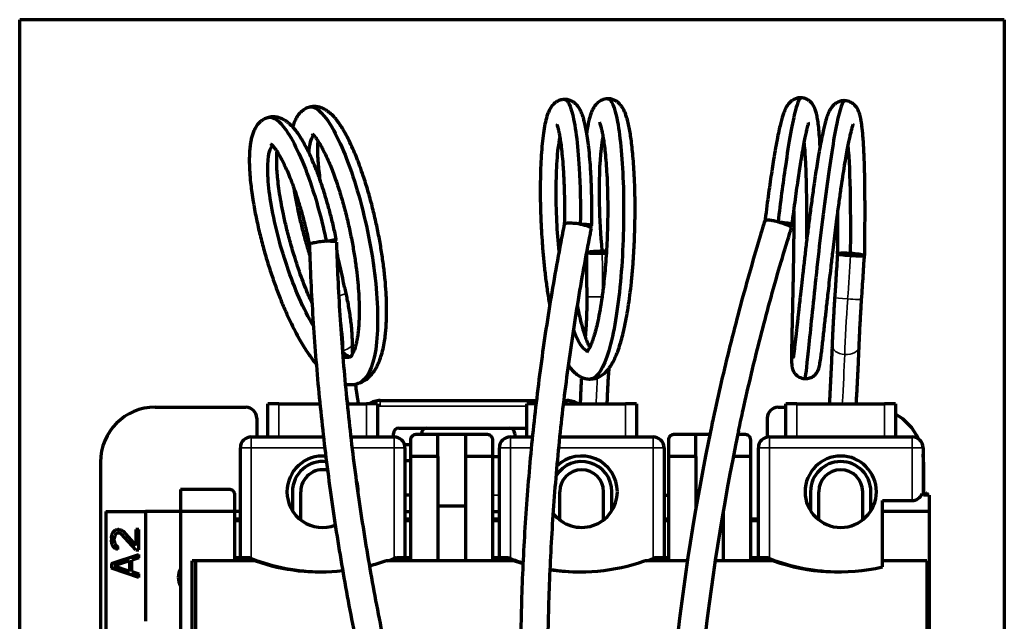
# Model space of a CAD drawing. Header units: millimetres. Extents: x 144 to 233, y 43 to 241.
# Tile 5 of 5: x 144 to 233, y 186 to 241. Entities that reach past the tile are written whole.
import ezdxf

# ---------------------------------------------------------------- set-up
doc = ezdxf.new("R2010")
doc.units = ezdxf.units.MM
doc.layers.add('1', color=7, linetype='Continuous', true_color=0xffffff)

msp = doc.modelspace()

# ---------------------------------------------------------------- linework, layer by layer
at = {"layer": '1', "color": 8, "linetype": 'Continuous', "lineweight": 70}
for p, q in [((143.778, 43.41), (143.778, 240.983)), ((233.483, 240.983), (143.778, 240.983)), ((233.483, 240.983), (233.483, 43.41))]:
    msp.add_line(p, q, dxfattribs=at)
at = {"layer": '1', "color": 155, "linetype": 'Continuous', "lineweight": 70}
for p, q in [((214.098, 222.063), (214.098, 222.07)), ((197.231, 219.802), (195.423, 219.776)), ((220.743, 219.511), (218.287, 219.674)), ((156.13, 205.697), (164.38, 205.697)), ((167.38, 205.997), (166.38, 205.997)), ((166.38, 202.997), (166.38, 205.997)), ((167.38, 205.997), (171.134, 205.997)), ((173.648, 205.997), (175.38, 205.997)), ((176.38, 205.997), (175.38, 205.997)), ((176.38, 205.997), (176.38, 202.997)), ((176.63, 206.297), (190.857, 206.297)), ((190.819, 205.997), (189.98, 205.997)), ((189.98, 202.997), (189.98, 205.997)), ((193.339, 205.997), (198.98, 205.997)), ((193.375, 206.297), (193.63, 206.297)), ((199.98, 205.997), (198.98, 205.997)), ((199.98, 205.997), (199.98, 202.997)), ((212.88, 205.697), (213.58, 205.697)), ((214.58, 205.997), (213.58, 205.997)), ((213.58, 202.997), (213.58, 205.997)), ((214.58, 205.997), (222.58, 205.997)), ((223.58, 205.997), (222.58, 205.997)), ((223.58, 205.997), (223.58, 202.997)), ((165.38, 204.697), (165.38, 202.997)), ((211.88, 204.697), (211.88, 202.977)), ((178.33, 203.797), (189.98, 203.797)), ((164.88, 202.997), (171.458, 202.997)), ((173.972, 202.997), (177.88, 202.997)), ((177.83, 202.997), (177.83, 203.297)), ((181.88, 203.197), (179.88, 203.197)), ((180.38, 203.297), (180.38, 203.197)), ((184.38, 203.197), (181.88, 203.197)), ((181.88, 201.197), (181.88, 203.197)), ((184.38, 203.197), (184.38, 201.197)), ((186.38, 203.197), (184.38, 203.197)), ((188.48, 202.997), (190.493, 202.997)), ((188.88, 203.297), (188.88, 202.997)), ((193.007, 202.997), (201.48, 202.997)), ((205.38, 203.197), (203.38, 203.197)), ((206.652, 203.197), (205.38, 203.197)), ((205.38, 201.197), (205.38, 203.197)), ((209.88, 203.197), (209.202, 203.197)), ((212.08, 202.997), (225.08, 202.997)), ((163.88, 191.997), (163.88, 201.997)), ((178.834, 202.297), (179.38, 202.297)), ((178.88, 201.997), (178.88, 191.997)), ((179.38, 202.697), (179.38, 201.197)), ((186.88, 201.197), (186.88, 202.697)), ((187.48, 191.997), (187.48, 201.997)), ((202.48, 201.997), (202.48, 191.997)), ((202.88, 202.697), (202.88, 201.197)), ((210.38, 201.197), (210.38, 202.697)), ((211.08, 191.997), (211.08, 201.997)), ((226.08, 201.997), (226.08, 197.747)), ((179.38, 201.197), (179.38, 191.697)), ((181.88, 201.197), (179.38, 201.197)), ((181.88, 201.197), (181.88, 191.697)), ((186.88, 201.197), (184.38, 201.197)), ((184.38, 201.197), (184.38, 191.697)), ((186.88, 201.197), (187.48, 201.197)), ((186.88, 191.697), (186.88, 201.197)), ((202.88, 201.197), (202.88, 191.697)), ((205.38, 201.197), (202.88, 201.197)), ((205.38, 201.197), (205.38, 196.486)), ((210.38, 201.197), (208.794, 201.197)), ((210.38, 191.697), (210.38, 201.197)), ((151.13, 200.697), (151.13, 185.497)), ((179.38, 200.797), (178.88, 200.797)), ((226.13, 200.697), (226.13, 197.697)), ((158.43, 198.197), (158.43, 196.197)), ((162.88, 198.197), (158.43, 198.197)), ((163.38, 196.197), (163.38, 197.697)), ((168.63, 197.997), (168.63, 196.265)), ((169.38, 195.435), (169.38, 197.997)), ((179.38, 197.697), (178.88, 197.697)), ((192.98, 195.435), (192.98, 197.997)), ((196.98, 195.435), (196.98, 197.997)), ((197.73, 196.265), (197.73, 197.997)), ((202.48, 197.697), (202.88, 197.697)), ((215.83, 197.997), (215.83, 196.265)), ((216.58, 195.435), (216.58, 197.997)), ((220.58, 195.435), (220.58, 197.997)), ((221.33, 196.265), (221.33, 197.997)), ((226.007, 197.821), (226.13, 197.697)), ((226.38, 197.697), (226.13, 197.697)), ((226.43, 197.916), (226.43, 197.697)), ((226.63, 197.697), (226.43, 197.697)), ((226.63, 197.697), (226.63, 196.197)), ((184.38, 196.697), (181.88, 196.697)), ((205.417, 196.697), (205.38, 196.697)), ((222.38, 196.197), (222.38, 197.197)), ((222.38, 197.197), (225.08, 197.197)), ((151.63, 196.197), (155.23, 196.197)), ((151.63, 196.197), (151.63, 185.497)), ((158.43, 196.197), (155.23, 196.197)), ((155.23, 196.197), (155.23, 186.197)), ((158.43, 196.197), (158.43, 174.197)), ((163.38, 196.197), (158.43, 196.197)), ((163.88, 196.197), (163.38, 196.197)), ((163.38, 191.697), (163.38, 196.197)), ((178.88, 196.197), (179.38, 196.197)), ((186.88, 196.197), (187.48, 196.197)), ((207.88, 196.286), (207.88, 191.697)), ((222.38, 191.697), (222.38, 196.197)), ((226.63, 196.197), (222.38, 196.197)), ((226.63, 196.197), (226.63, 174.197)), ((163.88, 195.497), (163.38, 195.497)), ((179.38, 195.497), (178.88, 195.497)), ((187.48, 195.497), (186.88, 195.497)), ((202.88, 195.497), (202.48, 195.497)), ((211.08, 195.497), (210.38, 195.497)), ((152.13, 193.791), (152.183, 194.103)), ((152.13, 193.791), (152.13, 193.582)), ((152.183, 194.103), (152.29, 194.311)), ((152.29, 194.311), (152.503, 194.52)), ((152.449, 193.999), (152.396, 193.739)), ((152.556, 194.155), (152.449, 193.999)), ((152.503, 194.52), (152.715, 194.572)), ((152.715, 194.259), (152.556, 194.155)), ((152.822, 194.572), (152.715, 194.572)), ((152.715, 194.259), (152.822, 194.259)), ((152.822, 194.572), (153.035, 194.52)), ((153.035, 194.155), (152.822, 194.259)), ((153.035, 194.52), (153.194, 194.416)), ((154.364, 192.697), (153.035, 194.155)), ((153.194, 194.416), (154.364, 193.114)), ((154.63, 194.572), (154.364, 194.572)), ((154.364, 194.572), (154.364, 193.114)), ((154.63, 192.697), (154.63, 194.572)), ((152.183, 193.218), (152.13, 193.582)), ((152.29, 193.009), (152.183, 193.218)), ((152.503, 192.801), (152.29, 193.009)), ((152.396, 193.53), (152.396, 193.739)), ((152.396, 193.53), (152.449, 193.27)), ((152.449, 193.27), (152.556, 193.114)), ((152.556, 193.114), (152.715, 193.009)), ((152.715, 192.749), (152.715, 193.009)), ((152.13, 191.447), (154.63, 192.28)), ((152.715, 192.749), (152.503, 192.801)), ((154.364, 192.697), (154.63, 192.697)), ((154.63, 191.968), (154.63, 192.28)), ((163.38, 191.997), (163.88, 191.997)), ((163.88, 191.997), (164.663, 191.997)), ((178.096, 191.997), (178.88, 191.997)), ((178.88, 191.997), (179.38, 191.997)), ((186.88, 191.997), (187.48, 191.997)), ((187.48, 191.997), (188.263, 191.997)), ((201.696, 191.997), (202.48, 191.997)), ((202.48, 191.997), (202.88, 191.997)), ((210.38, 191.997), (211.08, 191.997)), ((211.08, 191.997), (211.863, 191.997)), ((152.13, 191.447), (152.13, 191.03)), ((153.779, 191.707), (152.343, 191.239)), ((152.343, 191.239), (153.779, 190.77)), ((153.779, 191.707), (153.779, 190.77)), ((154.63, 191.968), (153.992, 191.759)), ((153.992, 190.718), (153.992, 191.759)), ((159.792, 191.697), (159.48, 191.697)), ((159.48, 177.197), (159.48, 191.697)), ((165.264, 191.697), (159.792, 191.697)), ((159.792, 191.697), (159.792, 177.509)), ((165.13, 191.817), (165.13, 191.697)), ((188.864, 191.697), (177.096, 191.697)), ((177.63, 191.817), (177.63, 191.697)), ((188.73, 191.817), (188.73, 191.697)), ((204.612, 191.697), (200.696, 191.697)), ((201.23, 191.817), (201.23, 191.697)), ((212.464, 191.697), (207.137, 191.697)), ((212.33, 191.817), (212.33, 191.697)), ((226.43, 191.697), (222.38, 191.697)), ((222.38, 191.147), (222.38, 191.697)), ((226.43, 191.697), (226.43, 173.197)), ((154.63, 190.197), (152.13, 191.03)), ((153.992, 190.718), (154.63, 190.509)), ((154.63, 190.197), (154.63, 190.509)), ((168.614, 190.911), (168.609, 190.881)), ((192.214, 190.911), (192.209, 190.881)), ((215.814, 190.911), (215.809, 190.881))]:
    msp.add_line(p, q, dxfattribs=at)
at = {"layer": '1', "color": 155, "linetype": 'Continuous', "lineweight": 35}
for p, q in [((167.38, 205.997), (167.38, 202.997)), ((175.38, 202.997), (175.38, 205.997)), ((176.63, 206.297), (176.63, 205.797)), ((189.98, 205.797), (176.63, 205.797)), ((193.63, 205.997), (193.63, 206.297)), ((198.98, 202.997), (198.98, 205.997)), ((214.58, 205.997), (214.58, 202.997)), ((222.58, 202.997), (222.58, 205.997)), ((164.88, 202.997), (164.88, 201.997)), ((177.88, 201.997), (177.88, 202.997)), ((188.48, 202.997), (188.48, 201.997)), ((201.48, 201.997), (201.48, 202.997)), ((212.08, 202.997), (212.08, 201.997)), ((225.08, 201.997), (225.08, 202.997)), ((164.88, 201.997), (163.88, 201.997)), ((171.57, 201.997), (164.88, 201.997)), ((164.88, 201.997), (164.88, 191.912)), ((177.88, 201.997), (174.094, 201.997)), ((178.88, 201.997), (177.88, 201.997)), ((177.88, 201.997), (177.88, 191.911)), ((188.48, 201.997), (187.48, 201.997)), ((188.48, 201.997), (188.48, 191.912)), ((190.394, 201.997), (188.48, 201.997)), ((201.48, 201.997), (192.901, 201.997)), ((202.48, 201.997), (201.48, 201.997)), ((201.48, 201.997), (201.48, 191.911)), ((212.08, 201.997), (211.08, 201.997)), ((225.08, 201.997), (212.08, 201.997)), ((212.08, 201.997), (212.08, 191.912)), ((226.08, 201.997), (225.08, 201.997)), ((225.08, 201.997), (225.08, 197.197)), ((187.48, 197.697), (186.88, 197.697)), ((163.88, 195.297), (163.38, 195.297)), ((179.38, 195.297), (178.88, 195.297)), ((187.48, 195.297), (186.88, 195.297)), ((202.88, 195.297), (202.48, 195.297)), ((211.08, 195.297), (210.38, 195.297)), ((163.88, 191.997), (163.88, 191.697)), ((187.38, 191.997), (187.38, 191.697)), ((202.38, 191.697), (202.38, 191.996)), ((201.38, 191.873), (201.38, 191.697))]:
    msp.add_line(p, q, dxfattribs=at)
at = {"layer": '1', "color": 155, "linetype": 'Continuous', "lineweight": 70}
for centre, radius, start, end in [((156.13, 200.697), 5, 90, 180), ((164.38, 204.697), 1, 0, 90), ((176.63, 204.297), 2, 90, 121.79391), ((193.63, 204.297), 2, 58.21172, 90), ((212.88, 204.697), 1, 90, 180), ((221.13, 200.697), 5, 25.00313, 60.66), ((178.33, 203.297), 0.5, 90, 180), ((180.88, 203.297), 0.5, 90, 180), ((188.38, 203.297), 0.5, 0, 90), ((164.88, 201.997), 1, 89.99866, 179.99866), ((177.88, 201.997), 1, 359.99866, 89.99866), ((188.48, 201.997), 1, 89.99866, 179.99866), ((201.48, 201.997), 1, 359.99866, 89.99866), ((212.08, 201.997), 1, 89.99866, 179.99866), ((225.08, 201.997), 1, 359.99866, 89.99866), ((171.38, 197.997), 3.25, 84.85459, 179.99866), ((194.98, 197.997), 3.25, 359.99866, 133.91584), ((218.58, 197.997), 3.25, 359.99866, 179.99866), ((221.13, 200.697), 5, 0, 8.12391), ((171.38, 197.997), 2.75, 82.53991, 179.99866), ((194.98, 197.997), 2.75, 359.99866, 148.13303), ((218.58, 197.997), 2.75, 359.99866, 179.99866), ((171.38, 197.997), 2, 76.74053, 179.99866), ((194.98, 197.997), 2, 359.99866, 179.99866), ((218.58, 197.997), 2, 359.99866, 179.99866), ((171.38, 197.997), 3.25, 359.99866, 16.69647), ((171.38, 197.997), 3.25, 179.99866, 290.71553), ((171.38, 197.997), 3.25, 358.61209, 359.99866), ((194.98, 197.997), 3.25, 216.87897, 359.99866), ((218.58, 197.997), 3.25, 179.99866, 359.99866), ((208.63, 192.197), 3.25, 351.14906, 356.42813), ((171.38, 208.697), 18, 248.83018, 269.68169), ((171.18, 208.697), 18, 250.81186, 276.467), ((171.18, 208.697), 18, 284.43787, 289.18814), ((171.38, 208.697), 18, 289.18814, 291.16709), ((194.98, 208.697), 18, 248.83018, 252.70922), ((194.78, 208.697), 18, 250.81186, 253.36808), ((194.78, 208.697), 18, 261.46308, 289.18814), ((194.98, 208.697), 18, 289.18814, 291.16709), ((218.58, 208.697), 18, 248.83018, 269.68169), ((218.38, 208.697), 18, 250.81186, 282.83959), ((159.88, 190.197), 1.65, 151.49531, 180), ((159.88, 190.197), 1.65, 180, 208.50469), ((194.98, 208.697), 18, 260.82208, 269.68169)]:
    msp.add_arc(centre, radius, start, end, dxfattribs=at)
at = {"layer": '1', "color": 155, "linetype": 'Continuous', "lineweight": 35}
msp.add_arc((176.63, 204.297), 1.5, 90, 99.59766, dxfattribs=at)
at = {"layer": '1', "color": 155, "linetype": 'Continuous', "lineweight": 70}
for centre, major_axis, ratio, start_param, end_param in [((212.904, 222.434), (1.194, -0.371), 0.093626, 0.057648, 1.62846), ((194.642, 222.222), (1.226, -0.244), 0.141878, 6.282869, 7.708258), ((171.414, 220.673), (1.249, 0.039), 0.098055, 0.000316, 1.322374), ((196.644, 219.793), (1.231, 0.004), 0.065433, 3.31521, 4.88603), ((196.644, 219.793), (1.231, 0.004), 0.065433, 4.88603, 5.207757), ((219.515, 219.592), (1.229, -0.078), 0.068893, 3.107083, 4.677879), ((219.515, 219.592), (1.229, -0.078), 0.068893, 4.677879, 6.248675), ((411.342, 161.926), (202.498, 51.927), 0.993954, 2.685742, 2.892129), ((411.342, 161.926), (200.077, 51.306), 0.993954, 2.685094, 2.892169), ((225.08, 198.197), (0.707, 0.707), 0.999977, 3.92699, 5.112032)]:
    msp.add_ellipse(centre, major_axis=major_axis, ratio=ratio, start_param=start_param, end_param=end_param, dxfattribs=at)
at = {"layer": '1', "color": 155, "linetype": 'Continuous', "lineweight": 35}
for centre, major_axis, ratio, start_param, end_param in [((395.434, 177.828), (113.101, -175.813), 0.979391, 3.934014, 4.229806), ((411.342, 161.926), (200.077, 51.306), 0.993954, 2.591904, 2.685094), ((372.892, 222.016), (81.481, -192.517), 0.964627, 4.331728, 4.621087), ((211.297, 214.375), (-1.198, 83.481), 0.172399, 1.504319, 1.547404), ((216.226, 213.957), (5.509, 83.308), 0.034421, 4.73387, 4.781377), ((172.309, 215.804), (1.201, 0.272), 0.082064, 5.195383, 6.282865), ((196.672, 215.772), (1.231, 0.014), 0.018685, 3.142002, 4.885684), ((219.256, 215.58), (1.229, -0.08), 0.021467, 3.141174, 4.677953), ((219.51, 215.717), (-0.55, -8.313), 0.034421, 4.73387, 5.392365), ((219.256, 215.58), (1.229, -0.08), 0.021467, 4.677953, 6.282669), ((170.374, 215.943), (2.018, -8.083), 0.260646, 0.827196, 1.261618), ((172.86, 211.61), (1.231, 0.012), 0.653543, 4.996603, 5.063951), ((172.86, 211.61), (1.231, 0.012), 0.653543, 5.063951, 6.282692), ((177.79, 203.014), (-3.113, 12.47), 0.260646, 0.827196, 0.85074), ((219.025, 211.275), (1.23, -0.047), 0.628402, 3.141066, 4.668125), ((219.025, 211.275), (1.23, -0.047), 0.628402, 4.668125, 6.283002), ((218.065, 202.463), (-0.848, -12.825), 0.034421, 1.852225, 2.250773), ((198.482, 202.653), (-0.184, 12.851), 0.172399, 1.103009, 1.30512), ((177.79, 203.014), (-3.113, 12.47), 0.260646, 1.113321, 1.264818)]:
    msp.add_ellipse(centre, major_axis=major_axis, ratio=ratio, start_param=start_param, end_param=end_param, dxfattribs=at)
at = {"layer": '1', "color": 155, "linetype": 'Continuous', "lineweight": 70}
for points, degree, knots in [([(193.421, 233.723), (193.264, 233.717), (192.986, 233.669), (192.589, 233.466), (192.285, 233.17), (192.089, 232.867), (191.937, 232.547), (191.777, 232.096), (191.629, 231.491), (191.49, 230.67), (191.375, 229.706), (191.29, 228.639), (191.233, 227.471), (191.202, 226.194), (191.201, 224.811), (191.233, 223.334), (191.296, 221.908), (191.383, 220.56), (191.487, 219.306), (191.618, 218.031), (191.778, 216.752), (191.931, 215.727), (192.033, 215.138), (192.066, 214.954)], 3, [0, 0, 0, 0, 0.027893, 0.053627, 0.088345, 0.119413, 0.150535, 0.182533, 0.241825, 0.302429, 0.361614, 0.419475, 0.476658, 0.534935, 0.594433, 0.655137, 0.717361, 0.765755, 0.815695, 0.867179, 0.920199, 0.974766, 1, 1, 1, 1]), ([(195.887, 222.26), (195.893, 222.464), (195.906, 223.072), (195.907, 224.052), (195.891, 225.17), (195.859, 226.2), (195.813, 227.139), (195.747, 228.116), (195.658, 229.087), (195.546, 230.007), (195.428, 230.759), (195.31, 231.361), (195.196, 231.832), (195.085, 232.2), (194.981, 232.489), (194.842, 232.789), (194.639, 233.109), (194.379, 233.383), (194.076, 233.58), (193.758, 233.701), (193.521, 233.725), (193.394, 233.723)], 3, [0, 0, 0, 0, 0.034448, 0.103147, 0.168868, 0.2316, 0.291354, 0.348161, 0.427847, 0.500903, 0.567265, 0.626885, 0.679737, 0.725802, 0.765368, 0.80507, 0.848042, 0.894715, 0.928035, 0.963143, 1, 1, 1, 1]), ([(193.42, 233.723), (193.645, 233.727), (194.204, 232.794), (194.797, 228.432), (194.882, 224.151), (194.853, 222.358)], 3, [0, 0, 0, 0, 0.292589, 0.7106, 1, 1, 1, 1]), ([(197.361, 233.783), (197.26, 233.78), (197.073, 233.758), (196.746, 233.649), (196.432, 233.441), (196.188, 233.168), (196.011, 232.888), (195.865, 232.572), (195.742, 232.215), (195.633, 231.805), (195.529, 231.307), (195.465, 230.908), (195.434, 230.691)], 3, [0, 0, 0, 0, 0.055756, 0.109126, 0.208951, 0.301195, 0.39602, 0.498283, 0.608319, 0.726543, 0.859525, 1, 1, 1, 1]), ([(197.36, 233.783), (197.666, 233.79), (198.316, 232.276), (198.902, 226.015), (198.731, 217.845), (197.716, 210.829), (196.535, 208.43), (195.861, 208.26), (195.761, 208.259)], 3, [0, 0, 0, 0, 0.186355, 0.381314, 0.576273, 0.771233, 0.966192, 1, 1, 1, 1]), ([(195.765, 208.264), (195.92, 208.266), (196.216, 208.303), (196.636, 208.473), (196.995, 208.717), (197.276, 208.992), (197.488, 209.255), (197.661, 209.51), (197.849, 209.831), (198.048, 210.235), (198.275, 210.794), (198.484, 211.413), (198.683, 212.116), (198.868, 212.886), (199.049, 213.779), (199.22, 214.784), (199.377, 215.886), (199.517, 217.077), (199.635, 218.35), (199.729, 219.695), (199.798, 221.097), (199.838, 222.532), (199.849, 223.948), (199.832, 225.286), (199.79, 226.502), (199.73, 227.586), (199.657, 228.542), (199.575, 229.372), (199.486, 230.09), (199.39, 230.724), (199.279, 231.317), (199.163, 231.807), (199.043, 232.211), (198.929, 232.53), (198.785, 232.845), (198.568, 233.182), (198.312, 233.448), (198.012, 233.642), (197.695, 233.762), (197.46, 233.785), (197.333, 233.783)], 3, [0, 0, 0, 0, 0.021727, 0.043008, 0.065539, 0.084885, 0.101722, 0.116732, 0.129969, 0.156065, 0.182133, 0.212344, 0.237982, 0.266175, 0.296688, 0.328363, 0.361044, 0.394721, 0.429395, 0.465095, 0.501847, 0.539653, 0.578159, 0.615094, 0.650072, 0.68312, 0.714239, 0.743418, 0.770651, 0.796521, 0.823342, 0.851436, 0.870917, 0.891025, 0.912825, 0.931386, 0.952048, 0.96705, 0.98304, 1, 1, 1, 1]), ([(214.991, 233.868), (214.866, 233.875), (214.636, 233.856), (214.308, 233.732), (214.039, 233.548), (213.835, 233.339), (213.7, 233.157), (213.616, 233.018), (213.548, 232.884), (213.462, 232.693), (213.359, 232.419), (213.244, 232.059), (213.116, 231.591), (212.974, 230.994), (212.818, 230.248), (212.645, 229.332), (212.481, 228.365), (212.327, 227.392), (212.186, 226.455), (212.04, 225.429), (211.889, 224.315), (211.768, 223.398), (211.7, 222.853), (211.682, 222.711)], 3, [0, 0, 0, 0, 0.041672, 0.07855, 0.116383, 0.14734, 0.171646, 0.189593, 0.20551, 0.237698, 0.276935, 0.323178, 0.376389, 0.436538, 0.503584, 0.577462, 0.658093, 0.715587, 0.776067, 0.839559, 0.906071, 0.975584, 1, 1, 1, 1]), ([(214.993, 233.868), (214.838, 233.88), (214.402, 232.959), (213.635, 228.608), (213.085, 224.349), (212.87, 222.567)], 3, [0, 0, 0, 0, 0.294221, 0.711267, 1, 1, 1, 1]), ([(218.981, 233.608), (218.857, 233.615), (218.631, 233.599), (218.326, 233.495), (218.084, 233.349), (217.868, 233.16), (217.698, 232.944), (217.594, 232.767), (217.529, 232.641), (217.471, 232.515), (217.421, 232.394), (217.377, 232.279), (217.322, 232.123), (217.252, 231.906), (217.155, 231.564), (217.038, 231.103), (216.901, 230.484), (216.741, 229.677), (216.581, 228.782), (216.429, 227.859), (216.292, 226.981), (216.134, 225.914), (215.959, 224.663), (215.77, 223.237), (215.592, 221.829), (215.425, 220.46), (215.271, 219.151), (215.128, 217.916), (214.999, 216.773), (214.892, 215.813), (214.807, 215.037), (214.741, 214.436), (214.686, 213.933), (214.64, 213.519), (214.6, 213.159), (214.561, 212.798), (214.516, 212.393), (214.464, 211.934), (214.409, 211.445), (214.352, 210.967), (214.304, 210.572), (214.27, 210.307), (214.258, 210.18), (214.263, 210.153), (214.268, 210.151)], 3, [0, 0, 0, 0, 0.016128, 0.030683, 0.043637, 0.055016, 0.071006, 0.082965, 0.093158, 0.102766, 0.111801, 0.12028, 0.128217, 0.146516, 0.169076, 0.196212, 0.227904, 0.264153, 0.304958, 0.334691, 0.365279, 0.395203, 0.438834, 0.481031, 0.521807, 0.561149, 0.599045, 0.635508, 0.670575, 0.703627, 0.72718, 0.748051, 0.766241, 0.781752, 0.794975, 0.808601, 0.826092, 0.847444, 0.87265, 0.901689, 0.931219, 0.958609, 0.983832, 1, 1, 1, 1]), ([(216.7, 229.432), (216.697, 229.492), (216.676, 229.895), (216.632, 230.565), (216.557, 231.34), (216.474, 231.954), (216.376, 232.437), (216.276, 232.806), (216.108, 233.17), (215.881, 233.458), (215.647, 233.657), (215.34, 233.815), (215.099, 233.86), (214.966, 233.87)], 3, [0, 0, 0, 0, 0.02595, 0.176028, 0.314614, 0.441652, 0.557065, 0.662027, 0.767449, 0.822369, 0.879293, 0.938485, 1, 1, 1, 1]), ([(218.982, 233.608), (218.771, 233.627), (218.241, 232.127), (217.267, 225.883), (216.321, 217.76), (215.617, 210.801), (215.366, 208.447), (215.309, 208.296), (215.302, 208.297)], 3, [0, 0, 0, 0, 0.187421, 0.382271, 0.577121, 0.77197, 0.96682, 1, 1, 1, 1]), ([(220.761, 219.509), (220.764, 219.736), (220.773, 220.391), (220.784, 221.468), (220.792, 222.705), (220.794, 223.994), (220.788, 225.301), (220.77, 226.586), (220.743, 227.716), (220.709, 228.694), (220.668, 229.527), (220.621, 230.223), (220.572, 230.795), (220.52, 231.259), (220.465, 231.651), (220.408, 231.973), (220.351, 232.23), (220.297, 232.42), (220.249, 232.567), (220.173, 232.749), (220.04, 232.989), (219.808, 233.269), (219.516, 233.47), (219.216, 233.579), (219.046, 233.604), (218.955, 233.609)], 3, [0, 0, 0, 0, 0.033964, 0.097754, 0.159054, 0.217846, 0.292335, 0.362445, 0.428145, 0.489376, 0.54609, 0.598267, 0.645908, 0.689007, 0.727539, 0.767702, 0.801191, 0.827962, 0.848196, 0.86761, 0.894764, 0.92567, 0.960692, 0.979823, 1, 1, 1, 1]), ([(170.195, 233.026), (170.047, 232.987), (169.785, 232.884), (169.441, 232.641), (169.178, 232.358), (168.989, 232.066), (168.861, 231.809), (168.761, 231.557), (168.697, 231.353), (168.665, 231.235), (168.656, 231.2)], 3, [0, 0, 0, 0, 0.169612, 0.322726, 0.484533, 0.622898, 0.742561, 0.853439, 0.956124, 1, 1, 1, 1]), ([(170.194, 233.025), (170.226, 233.034), (170.807, 233.126), (172.354, 231.559), (174.802, 225.276), (176.423, 217.244), (176.495, 210.351), (175.367, 208.091), (174.549, 207.83), (174.497, 207.817)], 3, [0, 0, 0, 0, 0.011833, 0.206865, 0.401898, 0.59693, 0.791963, 0.986995, 1, 1, 1, 1]), ([(174.695, 207.877), (174.811, 207.917), (175.081, 208.033), (175.484, 208.305), (175.861, 208.684), (176.157, 209.101), (176.374, 209.498), (176.548, 209.892), (176.723, 210.382), (176.884, 210.978), (177.015, 211.66), (177.1, 212.304), (177.155, 212.909), (177.192, 213.54), (177.211, 214.279), (177.204, 215.157), (177.161, 216.175), (177.074, 217.314), (176.939, 218.546), (176.754, 219.847), (176.518, 221.204), (176.231, 222.601), (175.894, 224.016), (175.508, 225.426), (175.129, 226.633), (174.786, 227.615), (174.5, 228.366), (174.196, 229.105), (173.883, 229.795), (173.591, 230.374), (173.362, 230.787), (173.186, 231.081), (173.022, 231.338), (172.846, 231.595), (172.654, 231.849), (172.442, 232.103), (172.192, 232.363), (171.918, 232.599), (171.618, 232.802), (171.293, 232.96), (170.94, 233.057), (170.58, 233.09), (170.329, 233.057), (170.196, 233.026)], 3, [0, 0, 0, 0, 0.01788, 0.043267, 0.070454, 0.094115, 0.114491, 0.133594, 0.152054, 0.181441, 0.208878, 0.232332, 0.251681, 0.272058, 0.295714, 0.32264, 0.352819, 0.385392, 0.419173, 0.454186, 0.490447, 0.52795, 0.566684, 0.606655, 0.647911, 0.675413, 0.700904, 0.724288, 0.755399, 0.781758, 0.799426, 0.814051, 0.82647, 0.840583, 0.856906, 0.872432, 0.890314, 0.910656, 0.927822, 0.94824, 0.963866, 0.981123, 1, 1, 1, 1]), ([(166.442, 232.087), (166.311, 232.053), (166.075, 231.965), (165.773, 231.769), (165.487, 231.499), (165.25, 231.162), (165.074, 230.792), (164.948, 230.425), (164.859, 230.062), (164.796, 229.71), (164.752, 229.371), (164.726, 229.07), (164.71, 228.802), (164.699, 228.526), (164.695, 228.198), (164.701, 227.723), (164.731, 227.054), (164.8, 226.254), (164.899, 225.421), (165.019, 224.595), (165.199, 223.543), (165.455, 222.286), (165.798, 220.86), (166.183, 219.465), (166.6, 218.12), (167.038, 216.841), (167.491, 215.642), (167.951, 214.533), (168.409, 213.527), (168.851, 212.642), (169.261, 211.888), (169.631, 211.263), (169.941, 210.778), (170.21, 210.384), (170.465, 210.035), (170.664, 209.781), (170.78, 209.642), (170.802, 209.616)], 3, [0, 0, 0, 0, 0.023013, 0.044167, 0.063451, 0.093517, 0.118973, 0.143102, 0.166155, 0.187849, 0.208283, 0.224607, 0.2374, 0.251529, 0.268149, 0.287258, 0.320579, 0.3595, 0.38857, 0.420128, 0.453956, 0.504272, 0.552939, 0.600017, 0.645523, 0.689446, 0.731774, 0.772514, 0.8117, 0.848516, 0.881621, 0.910977, 0.93657, 0.954633, 0.973828, 0.995047, 1, 1, 1, 1]), ([(166.442, 232.087), (166.875, 232.195), (168.129, 231.304), (170.212, 226.782), (171.345, 222.565), (171.717, 220.802)], 3, [0, 0, 0, 0, 0.323127, 0.723093, 1, 1, 1, 1]), ([(172.618, 220.986), (172.573, 221.215), (172.439, 221.865), (172.191, 222.895), (171.888, 224.038), (171.552, 225.172), (171.192, 226.264), (170.816, 227.277), (170.472, 228.115), (170.164, 228.794), (169.897, 229.333), (169.671, 229.752), (169.486, 230.069), (169.343, 230.298), (169.188, 230.534), (168.981, 230.825), (168.701, 231.169), (168.421, 231.453), (168.165, 231.664), (167.949, 231.815), (167.675, 231.966), (167.329, 232.092), (166.906, 232.157), (166.604, 232.125), (166.442, 232.087)], 3, [0, 0, 0, 0, 0.03753, 0.106953, 0.172354, 0.233711, 0.309225, 0.377609, 0.438835, 0.492853, 0.53962, 0.579107, 0.611296, 0.636174, 0.65398, 0.691043, 0.737679, 0.788706, 0.815156, 0.842488, 0.873911, 0.910597, 0.952637, 1, 1, 1, 1]), ([(192.738, 231.442), (192.736, 231.44), (192.731, 231.429), (192.749, 231.361), (192.807, 231.168), (192.871, 230.906), (192.947, 230.53), (193.032, 230.024), (193.122, 229.366), (193.211, 228.539), (193.284, 227.65), (193.338, 226.747), (193.376, 225.872), (193.402, 224.907), (193.412, 223.857), (193.409, 222.999), (193.397, 222.49), (193.394, 222.364)], 3, [0, 0, 0, 0, 0.014313, 0.062442, 0.11211, 0.169778, 0.235608, 0.309685, 0.392065, 0.482753, 0.581719, 0.65231, 0.726594, 0.804614, 0.886381, 0.971878, 1, 1, 1, 1]), ([(196.6, 231.63), (196.599, 231.629), (196.611, 231.604), (196.638, 231.533), (196.694, 231.367), (196.762, 231.119), (196.84, 230.78), (196.924, 230.338), (197.012, 229.766), (197.1, 229.051), (197.184, 228.182), (197.259, 227.148), (197.315, 225.976), (197.347, 224.718), (197.353, 223.438), (197.334, 222.176), (197.293, 220.95), (197.233, 219.776), (197.156, 218.668), (197.063, 217.633), (196.946, 216.554), (196.797, 215.432), (196.607, 214.289), (196.411, 213.331), (196.218, 212.558), (196.04, 211.966), (195.869, 211.494), (195.707, 211.124), (195.563, 210.86), (195.48, 210.74), (195.451, 210.704), (195.451, 210.699), (195.451, 210.699)], 3, [0, 0, 0, 0, 0.007101, 0.029874, 0.053607, 0.078303, 0.105013, 0.134856, 0.16785, 0.204013, 0.243347, 0.285829, 0.3313, 0.376535, 0.420133, 0.462095, 0.502393, 0.541, 0.577904, 0.613114, 0.646798, 0.691784, 0.737417, 0.783629, 0.818643, 0.852718, 0.885015, 0.915514, 0.94592, 0.978367, 0.995864, 1, 1, 1, 1]), ([(214.151, 222.343), (214.176, 222.543), (214.25, 223.135), (214.375, 224.084), (214.52, 225.157), (214.659, 226.136), (214.79, 227.019), (214.93, 227.923), (215.076, 228.804), (215.222, 229.615), (215.346, 230.249), (215.448, 230.729), (215.529, 231.078), (215.589, 231.317), (215.629, 231.471), (215.648, 231.55), (215.653, 231.585), (215.649, 231.591), (215.648, 231.592)], 3, [0, 0, 0, 0, 0.043479, 0.129492, 0.211493, 0.289473, 0.36346, 0.433508, 0.531205, 0.620098, 0.700183, 0.771499, 0.834132, 0.888191, 0.933782, 0.971007, 0.991241, 1, 1, 1, 1]), ([(215.278, 208.299), (215.37, 208.293), (215.542, 208.296), (215.857, 208.37), (216.168, 208.549), (216.392, 208.802), (216.516, 209.034), (216.577, 209.219), (216.638, 209.452), (216.69, 209.713), (216.747, 210.057), (216.809, 210.504), (216.878, 211.075), (216.948, 211.694), (217.02, 212.339), (217.096, 213.022), (217.168, 213.686), (217.237, 214.309), (217.301, 214.896), (217.373, 215.544), (217.462, 216.348), (217.573, 217.328), (217.706, 218.49), (217.843, 219.664), (217.98, 220.797), (218.106, 221.82), (218.255, 222.992), (218.421, 224.25), (218.6, 225.541), (218.769, 226.685), (218.926, 227.681), (219.07, 228.536), (219.201, 229.255), (219.319, 229.855), (219.428, 230.362), (219.526, 230.772), (219.603, 231.06), (219.659, 231.255), (219.694, 231.374), (219.721, 231.446), (219.718, 231.451), (219.717, 231.451)], 3, [0, 0, 0, 0, 0.008184, 0.016121, 0.03172, 0.048003, 0.065953, 0.086036, 0.10636, 0.126546, 0.146617, 0.178547, 0.210346, 0.24212, 0.272485, 0.299092, 0.327037, 0.349085, 0.366955, 0.388455, 0.414528, 0.445157, 0.480327, 0.520047, 0.549072, 0.579802, 0.609894, 0.652915, 0.693428, 0.73147, 0.767047, 0.800145, 0.830755, 0.858878, 0.885294, 0.912271, 0.939913, 0.958685, 0.977701, 0.996973, 1, 1, 1, 1]), ([(170.426, 230.596), (170.424, 230.592), (170.467, 230.557), (170.613, 230.404), (170.79, 230.178), (170.937, 229.966), (171.072, 229.752), (171.214, 229.514), (171.398, 229.179), (171.643, 228.693), (171.912, 228.1), (172.178, 227.454), (172.432, 226.79), (172.746, 225.897), (173.1, 224.774), (173.467, 223.44), (173.788, 222.095), (174.061, 220.768), (174.286, 219.48), (174.461, 218.25), (174.588, 217.093), (174.669, 216.025), (174.709, 215.068), (174.714, 214.241), (174.694, 213.551), (174.659, 213.017), (174.617, 212.584), (174.568, 212.194), (174.499, 211.782), (174.408, 211.374), (174.295, 210.991), (174.169, 210.673), (174.072, 210.49), (174.007, 210.389), (173.971, 210.338), (173.937, 210.295), (173.911, 210.263), (173.898, 210.247), (173.895, 210.244), (173.896, 210.244)], 3, [0, 0, 0, 0, 0.02871, 0.060006, 0.084601, 0.104217, 0.11873, 0.133873, 0.152341, 0.180114, 0.213124, 0.238056, 0.265323, 0.294918, 0.341243, 0.386162, 0.429623, 0.471612, 0.512092, 0.551031, 0.588428, 0.624301, 0.658263, 0.688841, 0.71589, 0.739413, 0.755777, 0.773751, 0.795446, 0.8204, 0.844947, 0.873881, 0.901236, 0.910246, 0.921938, 0.937059, 0.955553, 0.977385, 1, 1, 1, 1]), ([(166.671, 229.663), (166.671, 229.663), (166.672, 229.66), (166.691, 229.645), (166.728, 229.611), (166.773, 229.567), (166.827, 229.51), (166.915, 229.409), (167.036, 229.255), (167.21, 229.009), (167.442, 228.636), (167.693, 228.175), (167.951, 227.648), (168.203, 227.086), (168.479, 226.413), (168.775, 225.621), (169.087, 224.701), (169.408, 223.645), (169.729, 222.457), (169.986, 221.403), (170.12, 220.745), (170.162, 220.533)], 3, [0, 0, 0, 0, 0.002469, 0.032906, 0.058308, 0.08045, 0.107481, 0.131391, 0.166609, 0.214352, 0.2747, 0.347755, 0.403579, 0.465113, 0.532361, 0.605319, 0.683994, 0.768444, 0.858751, 0.954943, 1, 1, 1, 1]), ([(171.177, 226.282), (171.174, 226.303), (171.127, 226.626), (171.055, 227.197), (170.987, 227.92), (170.952, 228.5), (170.939, 228.953), (170.939, 229.295), (170.946, 229.54), (170.956, 229.741), (170.964, 229.853), (170.97, 229.914)], 3, [0, 0, 0, 0, 0.013647, 0.217814, 0.397188, 0.551766, 0.681599, 0.786767, 0.867354, 0.92421, 1, 1, 1, 1]), ([(192.918, 219.873), (192.832, 220.779), (192.617, 223.807), (192.644, 227.761), (192.887, 229.709), (192.995, 230.232)], 3, [0, 0, 0, 0, 0.216098, 0.711755, 1, 1, 1, 1]), ([(196.857, 219.93), (196.721, 221.369), (196.516, 224.969), (196.652, 228.557), (196.872, 229.988), (196.932, 230.276)], 3, [0, 0, 0, 0, 0.343876, 0.840716, 1, 1, 1, 1]), ([(215.498, 221.038), (215.5, 221.602), (215.504, 224.263), (215.446, 227.53), (215.307, 229.373), (215.26, 229.811)], 3, [0, 0, 0, 0, 0.161594, 0.762496, 1, 1, 1, 1]), ([(170.541, 213.1), (170.093, 213.85), (168.812, 216.369), (167.055, 221.622), (166.163, 227.227), (166.486, 229.176), (166.823, 229.526)], 3, [0, 0, 0, 0, 0.149376, 0.433687, 0.717999, 1, 1, 1, 1]), ([(170.408, 215.164), (170.373, 215.242), (170.178, 215.679), (169.874, 216.404), (169.502, 217.374), (169.175, 218.292), (168.809, 219.402), (168.435, 220.658), (168.083, 222.002), (167.802, 223.242), (167.585, 224.366), (167.423, 225.368), (167.31, 226.247), (167.238, 227.007), (167.196, 227.722), (167.188, 228.37), (167.207, 228.778), (167.223, 228.964), (167.224, 228.981)], 3, [0, 0, 0, 0, 0.017, 0.094352, 0.150621, 0.210646, 0.27307, 0.363127, 0.448343, 0.528753, 0.604376, 0.675165, 0.741068, 0.802058, 0.85832, 0.928286, 0.992971, 1, 1, 1, 1]), ([(219.481, 219.726), (219.491, 221.169), (219.496, 224.778), (219.394, 228.034), (219.268, 229.376), (219.252, 229.522)], 3, [0, 0, 0, 0, 0.379701, 0.928303, 1, 1, 1, 1]), ([(168.746, 225.679), (168.762, 225.572), (168.843, 225.061), (169, 224.194), (169.246, 223.04), (169.521, 221.897), (169.842, 220.711), (170.08, 219.912), (170.203, 219.522)], 3, [0, 0, 0, 0, 0.056594, 0.267172, 0.438314, 0.620812, 0.814653, 1, 1, 1, 1]), ([(214.31, 223.578), (214.309, 223.202), (214.305, 222.33), (214.294, 221.104), (214.279, 219.922), (214.264, 218.929), (214.248, 218.01), (214.233, 217.21), (214.22, 216.537), (214.208, 215.985), (214.199, 215.55), (214.191, 215.223), (214.186, 214.982), (214.181, 214.759), (214.174, 214.463), (214.165, 214.044), (214.153, 213.524), (214.14, 212.963), (214.128, 212.401), (214.115, 211.796), (214.104, 211.171), (214.097, 210.568), (214.097, 210.093), (214.105, 209.743), (214.12, 209.522), (214.139, 209.374), (214.158, 209.275), (214.183, 209.186), (214.214, 209.092), (214.302, 208.903), (214.479, 208.659), (214.738, 208.457), (215.032, 208.336), (215.207, 208.304), (215.302, 208.297)], 3, [0, 0, 0, 0, 0.053388, 0.122405, 0.169478, 0.217171, 0.261246, 0.29999, 0.333398, 0.361474, 0.384217, 0.401623, 0.413689, 0.423451, 0.438388, 0.463151, 0.495349, 0.531408, 0.568892, 0.607813, 0.661957, 0.718741, 0.777194, 0.827948, 0.868782, 0.889263, 0.905879, 0.918669, 0.927869, 0.93841, 0.953686, 0.974127, 0.986396, 1, 1, 1, 1]), ([(211.682, 222.714), (211.515, 222.174), (211.018, 220.552), (210.224, 217.837), (209.325, 214.565), (208.478, 211.278), (207.69, 207.978), (207.134, 205.522), (206.855, 204.164), (206.805, 203.913)], 3, [0, 0, 0, 0, 0.087287, 0.261932, 0.436579, 0.611225, 0.785871, 0.960518, 1, 1, 1, 1]), ([(212.812, 222.585), (212.737, 222.603), (212.586, 222.642), (212.294, 222.688), (211.952, 222.735), (211.722, 222.746), (211.694, 222.723), (211.687, 222.714)], 3, [0, 0, 0, 0, 0.127254, 0.259736, 0.519603, 0.83216, 1, 1, 1, 1]), ([(212.87, 222.567), (213.131, 222.55), (213.657, 222.497), (214.159, 222.394), (214.181, 222.309), (213.894, 222.283), (213.71, 222.279)], 3, [0, 0, 0, 0, 0.254815, 0.509626, 0.764438, 1, 1, 1, 1]), ([(218.3, 223.321), (218.299, 223.066), (218.297, 222.438), (218.289, 221.411), (218.279, 220.449), (218.271, 219.87), (218.268, 219.68)], 3, [0, 0, 0, 0, 0.2149, 0.523648, 0.844326, 1, 1, 1, 1]), ([(193.397, 222.371), (193.287, 221.82), (192.965, 220.165), (192.461, 217.397), (191.911, 214.065), (191.414, 210.723), (190.972, 207.372), (190.584, 204.014), (190.251, 200.648), (189.972, 197.277), (189.748, 193.9), (189.579, 190.519), (189.464, 187.134), (189.405, 183.748), (189.399, 180.359), (189.449, 176.97), (189.554, 173.581), (189.713, 170.193), (189.927, 166.807), (190.163, 163.842), (190.333, 162.006), (190.402, 161.297)], 3, [0, 0, 0, 0, 0.027534, 0.082693, 0.137852, 0.193011, 0.248171, 0.303331, 0.35849, 0.41365, 0.468811, 0.523971, 0.579132, 0.634292, 0.689453, 0.744614, 0.799775, 0.854936, 0.910098, 0.965259, 1, 1, 1, 1]), ([(192.914, 161.298), (192.911, 161.332), (192.797, 162.485), (192.592, 164.759), (192.343, 168.122), (192.149, 171.488), (192.009, 174.855), (191.925, 178.224), (191.895, 181.592), (191.92, 184.959), (192, 188.324), (192.134, 191.686), (192.323, 195.045), (192.567, 198.399), (192.866, 201.748), (193.219, 205.09), (193.626, 208.425), (194.088, 211.751), (194.604, 215.068), (195.164, 218.318), (195.598, 220.618), (195.835, 221.817), (195.867, 221.977)], 3, [0, 0, 0, 0, 0.001684, 0.056858, 0.112033, 0.167208, 0.222383, 0.277558, 0.332734, 0.387909, 0.443085, 0.498261, 0.553437, 0.608613, 0.663789, 0.718966, 0.774142, 0.829319, 0.884496, 0.939673, 0.991947, 1, 1, 1, 1]), ([(194.795, 222.371), (194.697, 222.385), (194.502, 222.412), (194.213, 222.437), (193.934, 222.443), (193.63, 222.444), (193.514, 222.421), (193.444, 222.408)], 3, [0, 0, 0, 0, 0.166724, 0.333598, 0.50064, 0.697297, 1, 1, 1, 1]), ([(194.853, 222.358), (195.111, 222.362), (195.597, 222.351), (195.962, 222.284), (195.849, 222.212), (195.634, 222.173), (195.562, 222.163)], 3, [0, 0, 0, 0, 0.293431, 0.586861, 0.88029, 1, 1, 1, 1]), ([(209.28, 203.528), (209.414, 204.176), (209.784, 205.923), (210.44, 208.759), (211.248, 212.033), (212.111, 215.294), (213.011, 218.484), (213.687, 220.736), (214.05, 221.909), (214.098, 222.063)], 3, [0, 0, 0, 0, 0.103617, 0.279677, 0.455737, 0.631798, 0.807858, 0.974652, 1, 1, 1, 1]), ([(171.658, 220.801), (171.561, 220.793), (171.366, 220.778), (171.072, 220.743), (170.785, 220.694), (170.462, 220.64), (170.326, 220.604), (170.244, 220.583)], 3, [0, 0, 0, 0, 0.166724, 0.333598, 0.50064, 0.697297, 1, 1, 1, 1]), ([(171.717, 220.802), (171.962, 220.863), (172.41, 220.968), (172.703, 221.012), (172.522, 220.936), (172.208, 220.841), (172.058, 220.798)], 3, [0, 0, 0, 0, 0.27015, 0.5403, 0.810451, 1, 1, 1, 1]), ([(183.112, 161.296), (182.83, 162.16), (182.209, 164.101), (181.287, 167.131), (180.353, 170.387), (179.471, 173.656), (178.64, 176.938), (177.862, 180.232), (177.137, 183.538), (176.464, 186.854), (175.844, 190.18), (175.277, 193.514), (174.763, 196.855), (174.302, 200.204), (173.895, 203.558), (173.542, 206.917), (173.242, 210.281), (172.996, 213.647), (172.807, 216.957), (172.709, 219.312), (172.669, 220.545), (172.663, 220.713)], 3, [0, 0, 0, 0, 0.044967, 0.100826, 0.156686, 0.212545, 0.268404, 0.324264, 0.380123, 0.435983, 0.491842, 0.547702, 0.603562, 0.659422, 0.715282, 0.771142, 0.827002, 0.882863, 0.938723, 0.991644, 1, 1, 1, 1]), ([(170.168, 220.541), (170.186, 219.975), (170.246, 218.279), (170.382, 215.453), (170.598, 212.064), (170.868, 208.678), (171.192, 205.295), (171.57, 201.917), (172.001, 198.544), (172.485, 195.177), (173.023, 191.817), (173.614, 188.466), (174.258, 185.123), (174.954, 181.79), (175.704, 178.468), (176.506, 175.157), (177.36, 171.859), (178.266, 168.574), (179.224, 165.304), (179.975, 162.881), (180.403, 161.548), (180.484, 161.296)], 3, [0, 0, 0, 0, 0.028208, 0.0846, 0.140992, 0.197384, 0.253777, 0.310169, 0.366562, 0.422955, 0.479348, 0.535742, 0.592135, 0.648528, 0.704922, 0.761315, 0.817709, 0.874103, 0.930497, 0.986891, 1, 1, 1, 1]), ([(195.414, 219.775), (195.436, 219.79), (195.562, 219.834), (196.055, 219.9), (196.599, 219.926), (196.857, 219.93)], 3, [0, 0, 0, 0, 0.201316, 0.60066, 1, 1, 1, 1]), ([(173.51, 216.076), (173.426, 216.445), (173.187, 217.514), (172.917, 218.744), (172.733, 219.605), (172.698, 219.766)], 3, [0, 0, 0, 0, 0.299453, 0.868513, 1, 1, 1, 1]), ([(195.414, 219.598), (195.415, 219.281), (195.419, 218.24), (195.429, 216.96), (195.438, 215.997), (195.441, 215.759)], 3, [0, 0, 0, 0, 0.248078, 0.814171, 1, 1, 1, 1]), ([(218.286, 219.671), (218.262, 219.292), (218.192, 218.193), (218.105, 216.856), (218.043, 215.898), (218.027, 215.661)], 3, [0, 0, 0, 0, 0.283782, 0.82301, 1, 1, 1, 1]), ([(218.275, 219.665), (218.258, 219.683), (218.297, 219.725), (218.703, 219.759), (219.22, 219.743), (219.481, 219.726)], 3, [0, 0, 0, 0, 0.235947, 0.617974, 1, 1, 1, 1]), ([(219.481, 219.726), (219.741, 219.708), (220.268, 219.656), (220.691, 219.569), (220.76, 219.522), (220.761, 219.508)], 3, [0, 0, 0, 0, 0.395214, 0.790428, 1, 1, 1, 1]), ([(220.484, 215.5), (220.509, 215.88), (220.581, 216.982), (220.667, 218.32), (220.728, 219.278), (220.743, 219.514)], 3, [0, 0, 0, 0, 0.283782, 0.823011, 1, 1, 1, 1]), ([(174.091, 211.622), (174.09, 211.714), (174.084, 211.988), (174.061, 212.462), (174.013, 213.049), (173.945, 213.653), (173.857, 214.271), (173.752, 214.9), (173.635, 215.503), (173.551, 215.896), (173.51, 216.076)], 3, [0, 0, 0, 0, 0.071287, 0.210139, 0.347431, 0.483442, 0.61854, 0.752993, 0.887002, 1, 1, 1, 1]), ([(195.441, 215.759), (195.442, 215.652), (195.444, 215.342), (195.442, 214.832), (195.43, 214.234), (195.409, 213.652), (195.379, 213.089), (195.343, 212.596), (195.317, 212.298), (195.305, 212.173)], 3, [0, 0, 0, 0, 0.084123, 0.244137, 0.40406, 0.563731, 0.723014, 0.881744, 1, 1, 1, 1]), ([(218.027, 215.661), (218.02, 215.55), (217.999, 215.23), (217.966, 214.701), (217.93, 214.082), (217.896, 213.476), (217.865, 212.887), (217.837, 212.321), (217.814, 211.797), (217.801, 211.472), (217.795, 211.322)], 3, [0, 0, 0, 0, 0.07063, 0.204957, 0.339333, 0.473748, 0.608224, 0.742792, 0.87749, 1, 1, 1, 1]), ([(220.256, 211.228), (220.259, 211.312), (220.269, 211.561), (220.287, 211.995), (220.313, 212.54), (220.342, 213.109), (220.374, 213.7), (220.409, 214.306), (220.446, 214.908), (220.472, 215.307), (220.484, 215.5)], 3, [0, 0, 0, 0, 0.070595, 0.204273, 0.338187, 0.472308, 0.606573, 0.740939, 0.875371, 1, 1, 1, 1]), ([(195.718, 211.151), (195.669, 211.246), (195.564, 211.469), (195.398, 211.888), (195.212, 212.435), (195.034, 213.049), (194.864, 213.722), (194.724, 214.347), (194.636, 214.783), (194.599, 214.98)], 3, [0, 0, 0, 0, 0.13884, 0.281772, 0.430084, 0.607126, 0.741205, 0.885773, 1, 1, 1, 1]), ([(195.527, 210.792), (195.188, 210.908), (194.745, 211.454), (194.341, 212.471), (194.25, 212.731)], 3, [0, 0, 0, 0, 0.766958, 1, 1, 1, 1]), ([(174.122, 210.604), (174.116, 210.711), (174.102, 211.028), (174.094, 211.364), (174.091, 211.592), (174.091, 211.622)], 3, [0, 0, 0, 0, 0.302745, 0.909499, 1, 1, 1, 1]), ([(217.795, 211.322), (217.79, 211.202), (217.777, 210.85), (217.751, 210.246), (217.718, 209.498), (217.681, 208.722), (217.641, 207.921), (217.597, 207.099), (217.561, 206.454), (217.54, 206.084), (217.535, 205.998)], 3, [0, 0, 0, 0, 0.077093, 0.223306, 0.369623, 0.516035, 0.66252, 0.809061, 0.955647, 1, 1, 1, 1]), ([(220.002, 205.999), (220.012, 206.172), (220.037, 206.629), (220.077, 207.359), (220.119, 208.179), (220.159, 208.977), (220.194, 209.749), (220.227, 210.503), (220.246, 210.986), (220.256, 211.228)], 3, [0, 0, 0, 0, 0.091471, 0.241713, 0.391985, 0.542298, 0.692664, 0.843095, 1, 1, 1, 1]), ([(173.889, 210.243), (173.889, 210.242), (173.877, 210.245), (173.838, 210.261), (173.776, 210.289), (173.693, 210.331), (173.601, 210.385), (173.494, 210.458), (173.369, 210.554), (173.275, 210.634), (173.225, 210.68)], 3, [0, 0, 0, 0, 0.204027, 0.381342, 0.516889, 0.615923, 0.710317, 0.804817, 0.899417, 1, 1, 1, 1]), ([(193.785, 209.515), (193.801, 209.49), (193.904, 209.337), (194.087, 209.097), (194.37, 208.805), (194.674, 208.572), (195.012, 208.396), (195.366, 208.284), (195.624, 208.259), (195.763, 208.26)], 3, [0, 0, 0, 0, 0.036208, 0.225323, 0.375861, 0.55366, 0.68896, 0.837807, 1, 1, 1, 1]), ([(197.309, 205.998), (197.316, 206.233), (197.333, 206.747), (197.367, 207.525), (197.413, 208.328), (197.453, 208.9), (197.477, 209.206), (197.481, 209.257)], 3, [0, 0, 0, 0, 0.207506, 0.455129, 0.702497, 0.949536, 1, 1, 1, 1]), ([(194.954, 208.439), (194.947, 208.315), (194.923, 207.913), (194.888, 207.221), (194.861, 206.528), (194.849, 206.118), (194.845, 205.998)], 3, [0, 0, 0, 0, 0.157709, 0.507649, 0.857166, 1, 1, 1, 1]), ([(173.472, 207.788), (173.52, 207.78), (173.708, 207.752), (174.055, 207.738), (174.346, 207.78), (174.5, 207.818)], 3, [0, 0, 0, 0, 0.137219, 0.540421, 1, 1, 1, 1]), ([(174.664, 205.998), (174.639, 206.137), (174.569, 206.549), (174.475, 207.152), (174.411, 207.611), (174.385, 207.804)], 3, [0, 0, 0, 0, 0.226763, 0.672492, 1, 1, 1, 1]), ([(179.88, 203.197), (179.667, 203.197), (179.52, 203.044), (179.38, 202.899), (179.38, 202.697)], 2, [0, 0, 0, 0.5, 0.5, 1, 1, 1]), ([(186.88, 202.697), (186.88, 202.895), (186.742, 203.043), (186.598, 203.197), (186.38, 203.197)], 2, [0, 0, 0, 0.5, 0.5, 1, 1, 1]), ([(203.38, 203.197), (203.167, 203.197), (203.02, 203.044), (202.88, 202.899), (202.88, 202.697)], 2, [0, 0, 0, 0.5, 0.5, 1, 1, 1]), ([(210.38, 202.697), (210.38, 202.895), (210.242, 203.043), (210.098, 203.197), (209.88, 203.197)], 2, [0, 0, 0, 0.5, 0.5, 1, 1, 1]), ([(163.38, 197.697), (163.38, 197.895), (163.242, 198.043), (163.098, 198.197), (162.88, 198.197)], 2, [0, 0, 0, 0.5, 0.5, 1, 1, 1])]:
    msp.add_open_spline(points, degree=degree, knots=knots, dxfattribs=at)
for points, degree in [([(170.136, 228.845), (170.178, 229.649), (170.33, 230.2), (170.565, 230.453)], 3), ([(212.87, 222.567), (212.851, 222.573), (212.831, 222.579), (212.812, 222.585)], 3), ([(193.415, 222.396), (193.405, 222.389), (193.399, 222.381), (193.397, 222.372)], 3), ([(193.444, 222.408), (193.432, 222.404), (193.422, 222.4), (193.415, 222.396)], 3), ([(194.854, 222.358), (194.834, 222.362), (194.814, 222.367), (194.795, 222.371)], 3), ([(171.717, 220.802), (171.698, 220.802), (171.678, 220.801), (171.658, 220.801)], 3), ([(172.429, 220.774), (172.416, 220.816), (172.404, 220.858), (172.391, 220.899)], 3), ([(170.175, 220.55), (170.173, 220.547), (170.172, 220.544), (170.172, 220.54)], 3), ([(170.205, 220.57), (170.191, 220.563), (170.181, 220.557), (170.175, 220.55)], 3), ([(170.244, 220.583), (170.229, 220.578), (170.216, 220.574), (170.205, 220.57)], 3), ([(196.857, 219.93), (196.992, 219.932), (197.123, 219.932), (197.243, 219.929)], 3), ([(173.899, 210.245), (173.698, 210.194), (173.483, 210.203), (173.255, 210.271)], 3), ([(174.498, 207.818), (174.534, 207.827), (174.57, 207.837), (174.606, 207.848)], 3), ([(226.43, 197.916), (226.38, 197.816), (226.38, 197.697)], 2), ([(164.88, 191.912), (164.856, 191.921), (164.807, 191.94), (164.735, 191.968), (164.687, 191.987), (164.663, 191.997)], 3), ([(178.096, 191.997), (178.073, 191.987), (178.025, 191.968), (177.953, 191.94), (177.904, 191.921), (177.88, 191.911)], 3), ([(188.48, 191.912), (188.456, 191.921), (188.407, 191.94), (188.335, 191.968), (188.287, 191.987), (188.263, 191.997)], 3), ([(201.696, 191.997), (201.673, 191.987), (201.625, 191.968), (201.553, 191.94), (201.504, 191.921), (201.48, 191.911)], 3), ([(212.08, 191.912), (212.056, 191.921), (212.007, 191.94), (211.935, 191.968), (211.887, 191.987), (211.863, 191.997)], 3)]:
    msp.add_open_spline(points, degree=degree, dxfattribs=at)

doc.saveas('drawing.dxf')
